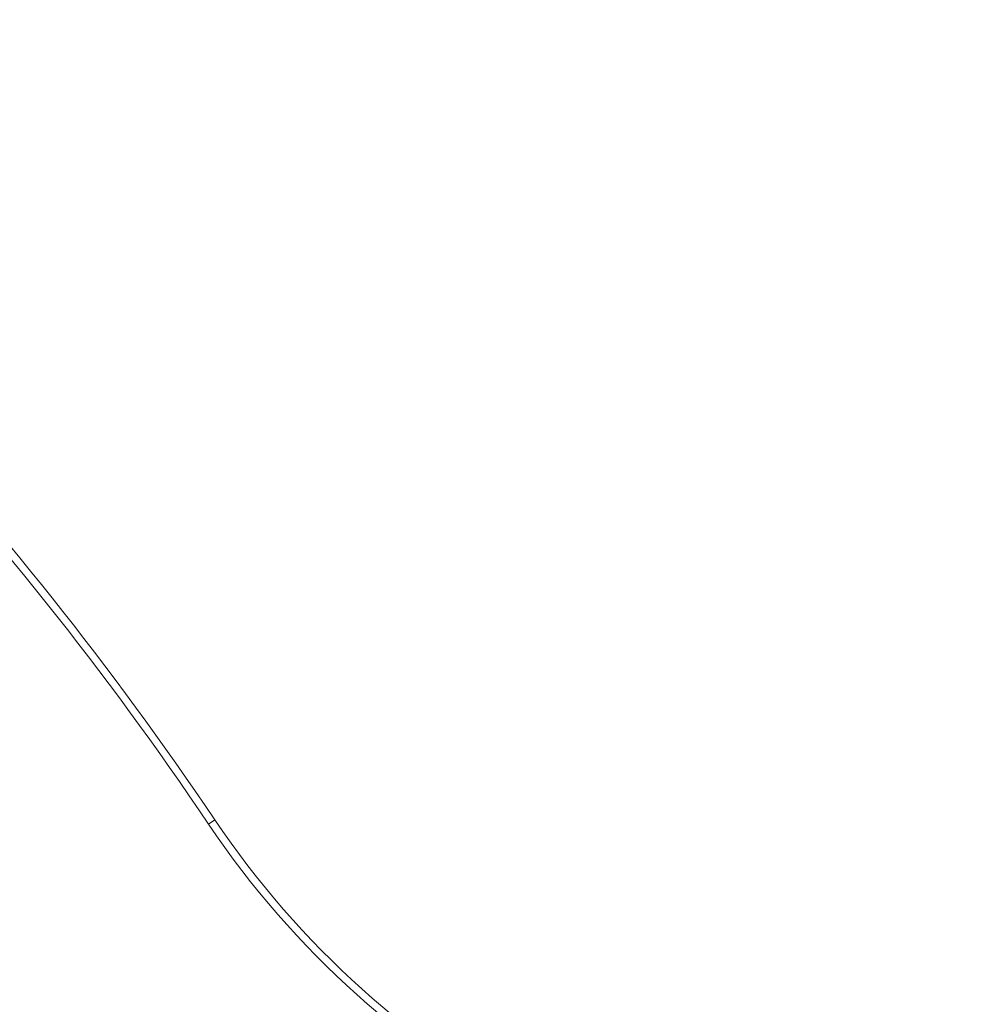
# Model space of a CAD drawing. Header units: millimetres. Extents: x 0 to 420, y 0 to 297.
# Tile 62 of 104: x 147 to 163, y 255 to 272. Entities that reach past the tile are written whole.
import ezdxf

# ---------------------------------------------------------------- set-up
doc = ezdxf.new("R2010")
doc.units = ezdxf.units.MM

msp = doc.modelspace()

# ---------------------------------------------------------------- linework, layer by layer
at = {"color": 7, "linetype": 'Continuous', "lineweight": 15}
msp.add_line((150.2224791, 258.35956168), (150.11880009, 258.28973574), dxfattribs=at)
for centre, radius, start, end in [((102.99010032, 226.54940402), 56.94544526, 33.959557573, 52.161092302), ((162.66396022, 266.73867546), 15, 213.959557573, 270)]:
    msp.add_arc(centre, radius, start, end, dxfattribs=at)
for points in [[(137.84623204, 271.42270433), (142.60788412, 267.72400665), (146.7507301, 263.29071559), (150.11880009, 258.28973574)], [(150.11880009, 258.28973574), (152.92935926, 254.11655946), (157.6325943, 251.61367546), (162.66396022, 251.61367546)]]:
    msp.add_open_spline(points, degree=3, dxfattribs=at)

doc.saveas('drawing.dxf')
